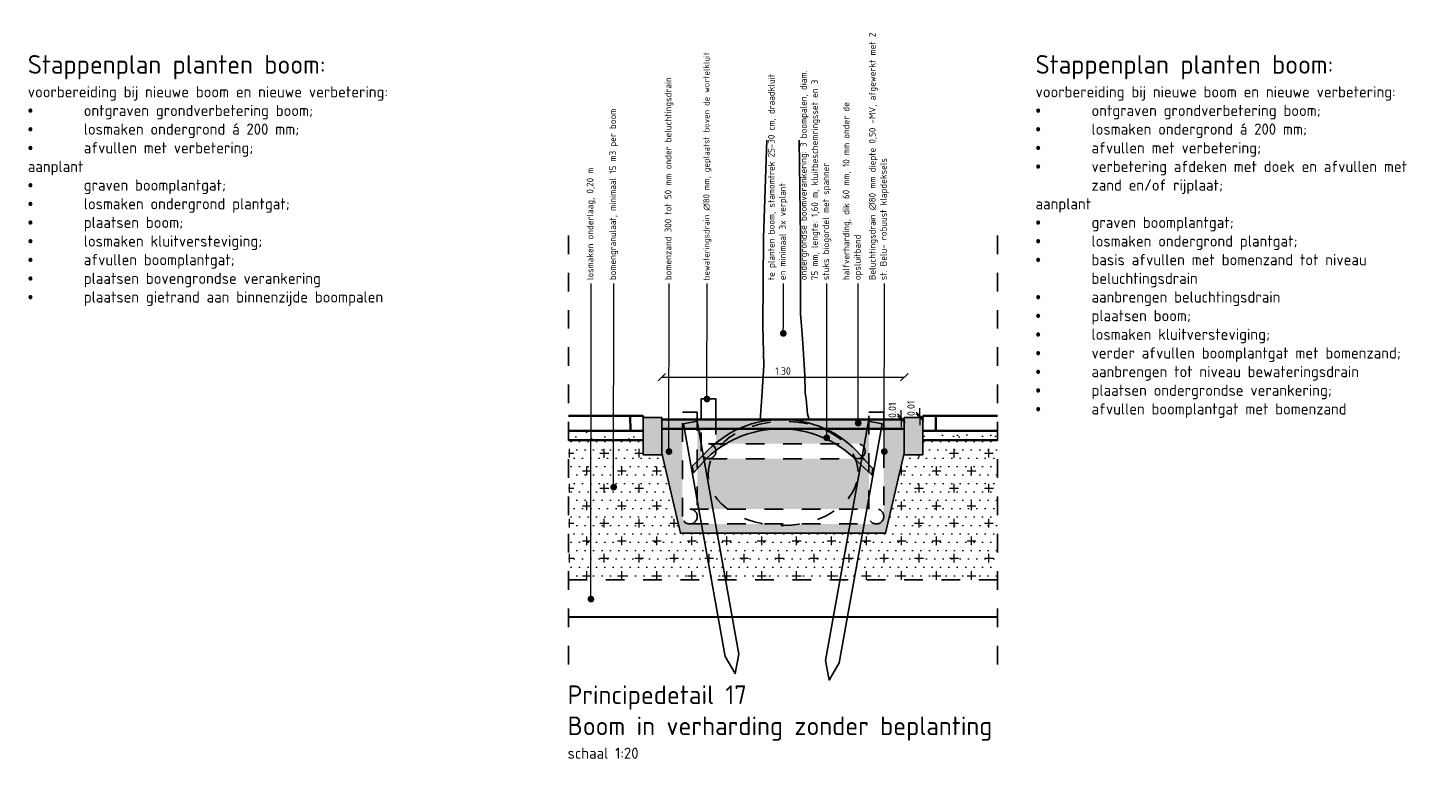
# Model space of a CAD drawing. Header units: metres. Extents: x 0 to 167615, y 0 to 462701.
# Tile 14 of 16: x 167583.23 to 167590.74, y 462690.86 to 462694.78. Entities that reach past the tile are written whole.
import ezdxf
from ezdxf import colors
from ezdxf.entities.mleader import LeaderData, LeaderLine
from ezdxf.math import Vec2, Vec3

# ---------------------------------------------------------------- set-up
doc = ezdxf.new("R2010")
doc.units = ezdxf.units.M
doc.header["$LTSCALE"] = 0.02
for name, pattern in [('DASHED', [0.75, 0.5, -0.25]), ('HIDDEN2', [4.7625, 3.175, -1.5875]), ('XX-AFBREEK', [7, 4, -1, 1, -1])]:
    doc.linetypes.add(name, pattern=pattern)
for name, color, linetype, lineweight in [('N-WE-GR-BOMENZAND-AD', 32, 'Continuous', 18), ('N-WE-GR-BOMENZAND-AD-50', 32, 'Continuous', 18), ('N-WE-GR-GRAS-GD', 90, 'Continuous', 30), ('N-WE-GW-BOOMGRANULAAT-G', 30, 'DASHED', 25), ('N-WE-GW-GROND_ZAND_FUNDERINGSZAND-AD-20', 7, 'Continuous', 18), ('N-WE-GW-GROND_ZAND_FUNDERINGSZAND-G', 7, 'Continuous', 35), ('N-WE-VH-KANTOPSLUITING_OPSLUITBAND-SD', 150, 'Continuous', 25), ('N-WE-VH-VERHARDING_BETONSTRAATSTEEN-G', 10, 'Continuous', 35), ('N-WE-VH-VERHARDING_HALFVERHARDING-AD-50 Durecomix', 252, 'Continuous', 18), ('N-WE-VH-VERHARDING_HALFVERHARDING-G', 1, 'Continuous', 35), ('X-XX-AL-AANPIJLING-T18', 10, 'Continuous', 18), ('X-XX-AL-AFBREEKLIJN-GD', 8, 'XX-AFBREEK', 25), ('X-XX-AL-CONSTRUCTIELIJN-GD', 7, 'Continuous', 25), ('X-XX-AL-M', 7, 'Continuous', 18), ('X-XX-AL-T50', 130, 'Continuous', 50)]:
    doc.layers.add(name, color=color, linetype=linetype, lineweight=lineweight)
for name, color, linetype in [('ta49_balk', 11, 'Continuous'), ('tb53_opsluiting', 3, 'Continuous'), ('TB63_BOOM', 3, 'Continuous'), ('TL69_BOOMPAAL', 2, 'Continuous')]:
    doc.layers.add(name, color=color, linetype=linetype)
doc.styles.add('NLCS-ISO', font='NLCS-ISO.ttf')
doc.styles.add('NLCS-ISO-M20-T18', font='NLCS-ISO.ttf', dxfattribs={"height": 0.036})
doc.styles.add('NLCS-ISO-M20-T50', font='NLCS-ISO.ttf', dxfattribs={"height": 0.1})
doc.dimstyles.new('NLCS RODOR-DIM-020$0', dxfattribs={"dimscale": 0.02, "dimtxt": 2, "dimasz": 2, "dimexe": 1.25, "dimexo": 0.625, "dimtad": 1, "dimzin": 1, "dimdsep": 46, "dimtxsty": 'NLCS-ISO', "dimblk": 'OBLIQUE', "dimcen": 0, "dimse1": 1, "dimse2": 1, "dimclrd": 256, "dimclre": 1, "dimclrt": 256, "dimadec": 0, "dimazin": 0, "dimtfac": 1, "dimtmove": 2, "dimatfit": 3, "dimfxl": 1, "dimtolj": 1, "dimtzin": 0, "dimlwd": -1, "dimlwe": -1, "dimarcsym": 0})
pattern_1 = [(0, (0.9519, -3.781035), (0.015, 0.045), [0, -0.045]), (0, (0.9519, -3.781035), (0.09375, 0.09375), [0.046875, -0.140625]), (90, (0.97534, -3.80447), (-0.09375, 0.09375), [0.046875, -0.140625])]
pattern_2 = [(37.5, (0.9519, -3.781035), (-0.003149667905, 0.096341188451), [0, -0.076, 0, -0.085, 0, -0.08125]), (7.5, (0.9519, -3.78104), (0.088488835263, 0.14110730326), [0, -0.041, 0, -0.0685, 0, -0.02625]), (327.5, (0.8904, -3.781035), (0.155707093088, 0.000282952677), [0, -0.025, 0, -0.09, 0, -0.1175]), (317.5, (0.8904, -3.78104), (0.15030633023, 0.043883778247), [0, -0.0125, 0, -0.059, 0, -0.0675])]

# ---------------------------------------------------------------- blocks, each defined once
blk = doc.blocks.new('_Dot')
at = {"color": 0, "linetype": 'ByBlock', "lineweight": -2}
blk.add_line((-0.5, 0), (-1, 0), dxfattribs=at)
at = {"color": 0, "linetype": 'ByBlock', "const_width": 0.5}
blk.add_lwpolyline([(-0.25, 0, 1), (0.25, 0, 1)], format="xyb", close=True, dxfattribs=at)
blk = doc.blocks.new('N-SVH-KANTOPSLUITING_OPSLUITBAND_100X200-D')
blk.add_hatch(color=8).paths.add_polyline_path([(-0.1, -0.2), (0, -0.2), (0, 0), (-0.1, 0)])
at = {"flags": 128}
blk.add_lwpolyline([(-0.1, -0.2), (0, -0.2), (0, 0), (-0.1, 0)], close=True, dxfattribs=at)
blk = doc.blocks.new('_Oblique')
at = {"color": 0, "linetype": 'ByBlock', "lineweight": -2}
blk.add_line((-0.5, -0.5), (0.5, 0.5), dxfattribs=at)
blk = doc.blocks.new('*D16')
at = {"layer": 'Defpoints', "color": 0, "transparency": 16777216}
for p in [(167587.9276, 462692.9088), (167586.6276, 462692.7015), (167587.9276, 462692.7015)]:
    blk.add_point(p, dxfattribs=at)
at = {"layer": 'X-XX-AL-M', "transparency": 16777216}
blk.add_line((167586.6276, 462692.9088), (167587.9276, 462692.9088), dxfattribs=at)
at = {"layer": 'X-XX-AL-M', "transparency": 16777216, "xscale": 0.04, "yscale": 0.04, "zscale": 0.04, "rotation": 180}
blk.add_blockref('_Oblique', (167586.6276, 462692.9088), dxfattribs=at)
at = {"layer": 'X-XX-AL-M', "transparency": 16777216, "xscale": 0.04, "yscale": 0.04, "zscale": 0.04}
blk.add_blockref('_Oblique', (167587.9276, 462692.9088), dxfattribs=at)
at = {"layer": 'X-XX-AL-M', "transparency": 16777216, "insert": (167587.2776, 462692.9413), "char_height": 0.04, "attachment_point": 5, "style": 'NLCS-ISO'}
blk.add_mtext('\\A1;1.30', dxfattribs=at)
blk = doc.blocks.new('*D17')
at = {"layer": 'Defpoints', "color": 0, "transparency": 16777216}
for p in [(167588.0117, 462692.7015), (167588.0276, 462692.6915), (167588.0278, 462692.7015)]:
    blk.add_point(p, dxfattribs=at)
at = {"layer": 'X-XX-AL-M', "transparency": 16777216}
for p, q in [((167588.0117, 462692.7015), (167588.0117, 462692.7415)), ((167588.0117, 462692.6915), (167588.0117, 462692.7015)), ((167588.0117, 462692.6915), (167588.0117, 462692.6515))]:
    blk.add_line(p, q, dxfattribs=at)
at = {"layer": 'X-XX-AL-M', "transparency": 16777216, "xscale": 0.04, "yscale": 0.04, "zscale": 0.04}
for p, rotation in [((167588.0117, 462692.7015), 270), ((167588.0117, 462692.6915), 90)]:
    blk.add_blockref('_Oblique', p, dxfattribs=dict(at, rotation=rotation))
at = {"layer": 'X-XX-AL-M', "transparency": 16777216, "insert": (167587.9638, 462692.7415), "char_height": 0.04, "attachment_point": 5, "rotation": 90, "style": 'NLCS-ISO'}
blk.add_mtext('\\A1;0.01', dxfattribs=at)
blk = doc.blocks.new('*D18')
at = {"layer": 'Defpoints', "color": 0, "transparency": 16777216}
for p in [(167587.9117, 462692.6915), (167587.9276, 462692.6815), (167587.9278, 462692.6915)]:
    blk.add_point(p, dxfattribs=at)
at = {"layer": 'X-XX-AL-M', "transparency": 16777216}
for p, q in [((167587.9117, 462692.6915), (167587.9117, 462692.7315)), ((167587.9117, 462692.6815), (167587.9117, 462692.6915)), ((167587.9117, 462692.6815), (167587.9117, 462692.6415))]:
    blk.add_line(p, q, dxfattribs=at)
at = {"layer": 'X-XX-AL-M', "transparency": 16777216, "xscale": 0.04, "yscale": 0.04, "zscale": 0.04}
for p, rotation in [((167587.9117, 462692.6915), 270), ((167587.9117, 462692.6815), 90)]:
    blk.add_blockref('_Oblique', p, dxfattribs=dict(at, rotation=rotation))
at = {"layer": 'X-XX-AL-M', "transparency": 16777216, "insert": (167587.8638, 462692.7315), "char_height": 0.04, "attachment_point": 5, "rotation": 90, "style": 'NLCS-ISO'}
blk.add_mtext('\\A1;0.01', dxfattribs=at)

msp = doc.modelspace()

# ---------------------------------------------------------------- hatches: boundary and pattern name
at = {"layer": 'N-WE-GR-BOMENZAND-AD', "ltscale": 0.1}
h = msp.add_hatch(dxfattribs=at)
h.set_pattern_fill('AGR-BOMENZAND', color=256, scale=0.01, pattern_type=2)
h.set_pattern_definition([(0, (167534.525994, 462817.070978), (0.005, 0.015), [0, -0.015]), (0, (167534.525994, 462817.07098), (0.03125, 0.03125), [0.015625, -0.046875]), (90, (167534.533806, 462817.063166), (-0.03125, 0.03125), [0.015625, -0.046875])])
h.paths.add_polyline_path([(167587.9276, 462692.5015), (167587.9276, 462692.6315), (167587.8176, 462692.6315), (167587.8176, 462692.1615, -0.414214), (167587.7776, 462692.1215), (167586.7776, 462692.1215, -0.414214), (167586.7376, 462692.1615), (167586.7376, 462692.6315), (167586.6276, 462692.6315), (167586.6276, 462692.5015), (167586.7276, 462692.0715), (167587.8276, 462692.0715)])
h.paths.add_polyline_path([(167587.7376, 462692.6315), (167586.9176, 462692.6315), (167586.9176, 462692.5515), (167587.6776, 462692.5515, -0.414214), (167587.7176, 462692.5115, -0.414214), (167587.6776, 462692.4715), (167586.8776, 462692.4715, -0.414214), (167586.8376, 462692.5115), (167586.8376, 462692.6315), (167586.8176, 462692.6315), (167586.8176, 462692.2015), (167587.7376, 462692.2015)], flags=17)
at = {"layer": 'N-WE-GR-BOMENZAND-AD-50', "ltscale": 0.1}
h = msp.add_hatch(dxfattribs=at)
h.set_pattern_fill('AGR-BOMENZAND', color=256, scale=0.03, pattern_type=2)
h.set_pattern_definition(pattern_1)
h.paths.add_polyline_path([(167586.2474, 462691.8215), (167586.2477, 462692.5715), (167586.1276, 462692.5715), (167586.1276, 462691.8215)])
h = msp.add_hatch(dxfattribs=at)
h.set_pattern_fill('AGR-BOMENZAND', color=256, scale=0.03, pattern_type=2)
h.set_pattern_definition(pattern_1)
h.paths.add_polyline_path([(167587.8276, 462692.0715), (167586.7276, 462692.0715), (167586.63, 462692.4915), (167586.5276, 462692.4915), (167586.5276, 462692.5715), (167586.2477, 462692.5715), (167586.2474, 462691.8215), (167588.4276, 462691.8215), (167588.4276, 462692.5715), (167588.0276, 462692.5715), (167588.0276, 462692.4915), (167587.9253, 462692.4915)])
at = {"layer": 'N-WE-GW-GROND_ZAND_FUNDERINGSZAND-AD-20'}
h = msp.add_hatch(dxfattribs=at)
h.set_pattern_fill('AGW-GROND_ZAND_FUNDERINGSZAND', color=256, scale=0.05, pattern_type=2)
h.set_pattern_definition(pattern_2)
h.paths.add_polyline_path([(167586.1276, 462692.5715), (167586.2477, 462692.5715), (167586.2477, 462692.6215), (167586.1276, 462692.6215)])
h = msp.add_hatch(dxfattribs=at)
h.set_pattern_fill('AGW-GROND_ZAND_FUNDERINGSZAND', color=256, scale=0.05, pattern_type=2)
h.set_pattern_definition(pattern_2)
h.paths.add_polyline_path([(167586.5276, 462692.6215), (167586.2477, 462692.6215), (167586.2477, 462692.5715), (167586.5276, 462692.5715)])
h = msp.add_hatch(dxfattribs=at)
h.set_pattern_fill('AGW-GROND_ZAND_FUNDERINGSZAND', color=256, scale=0.05, pattern_type=2)
h.set_pattern_definition(pattern_2)
h.paths.add_polyline_path([(167588.4276, 462692.6215), (167588.0276, 462692.6215), (167588.0276, 462692.5715), (167588.4276, 462692.5715)])
at = {"layer": 'N-WE-VH-VERHARDING_HALFVERHARDING-AD-50 Durecomix', "ltscale": 0.1}
h = msp.add_hatch(dxfattribs=at)
h.set_pattern_fill('AVH-HALFVERHARDING', color=256, scale=0.005, pattern_type=2)
h.set_pattern_definition([(50, (167799.555956, 462806.324034), (0.035863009, -0.0031376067), [0.00375, -0.04125]), (355, (167799.555956, 462806.324034), (-0.0069375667, 0.0376096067), [0.003, -0.033]), (100.4514, (167799.558945, 462806.323772), (0.028925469, 0.034471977), [0.0031870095, -0.0350571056]), (46.1842, (167799.555956, 462806.334034), (0.0533620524, -0.008275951), [0.005625, -0.061875]), (96.6356, (167799.560403, 462806.333344), (0.046733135, 0.048705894), [0.004780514, -0.05258565]), (351.1842, (167799.555956, 462806.334034), (0.046733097, 0.04870593), [0.0045, -0.0495]), (21, (167799.560956, 462806.331534), (0.0298453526, -0.0201309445), [0.00375, -0.04125]), (326, (167799.560956, 462806.331534), (0.0121657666, 0.036257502), [0.003, -0.033]), (71.4514, (167799.563443, 462806.329856), (0.0420111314, 0.016126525), [0.0031870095, -0.0350571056]), (37.5, (167799.555956, 462806.324034), (0.00060799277, 0.0166446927), [0, -0.0326, 0, -0.0335, 0, -0.033125]), (7.5, (167799.555956, 462806.324034), (0.0131534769, 0.0197205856), [0, -0.0191, 0, -0.03185, 0, -0.012625]), (327.5, (167799.544806, 462806.324034), (0.0266911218, -0.0011277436), [0, -0.0125, 0, -0.039, 0, -0.05175]), (317.5, (167799.539806, 462806.324034), (0.0291593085, 0.0050052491), [0, -0.01625, 0, -0.0259, 0, -0.03675])])
h.paths.add_polyline_path([(167586.8376, 462692.6815), (167586.6276, 462692.6815), (167586.6276, 462692.6315), (167586.8376, 462692.6315)])
h.paths.add_polyline_path([(167586.9176, 462692.6815), (167586.8376, 462692.6815), (167586.8376, 462692.6315), (167586.9176, 462692.6315)])
h.paths.add_polyline_path([(167587.7376, 462692.6815), (167586.9176, 462692.6815), (167586.9176, 462692.6315), (167587.7376, 462692.6315)])
h.paths.add_polyline_path([(167587.8176, 462692.6815), (167587.7376, 462692.6815), (167587.7376, 462692.6315), (167587.8176, 462692.6315)])
h.paths.add_polyline_path([(167587.9276, 462692.6815), (167587.8176, 462692.6815), (167587.8176, 462692.6315), (167587.9276, 462692.6315)])
at = {"layer": 'tb53_opsluiting'}
h = msp.add_hatch(color=253, dxfattribs=at)
h.dxf.hatch_style = 1
edge = h.paths.add_edge_path()
edge.add_line((167586.8697, 462692.4741), (167586.7965, 462692.396))
edge.add_line((167586.7965, 462692.396), (167586.7901, 462692.4319))
edge.add_line((167586.7901, 462692.4319), (167586.8533, 462692.4947))
edge.add_arc((167587.2713, 462692.1209), 0.5608, 37.89638, 138.18784, ccw=False)
edge.add_line((167587.7138, 462692.4653), (167587.7597, 462692.4193))
edge.add_line((167587.7597, 462692.4193), (167587.7534, 462692.3841))
edge.add_line((167587.7534, 462692.3841), (167587.6911, 462692.4413))
edge.add_arc((167587.2645, 462692.0596), 0.5724, 41.81331, 133.60949)

# ---------------------------------------------------------------- linework, layer by layer
at = {"layer": 'N-WE-GR-GRAS-GD', "flags": 128}
msp.add_lwpolyline([(167588.4276, 462691.6215), (167586.1276, 462691.6215)], dxfattribs=at)
at = {"layer": 'N-WE-GW-BOOMGRANULAAT-G', "ltscale": 0.1, "flags": 128}
msp.add_lwpolyline([(167586.1276, 462691.8215), (167588.4276, 462691.8215)], dxfattribs=at)
at = {"layer": 'N-WE-GW-GROND_ZAND_FUNDERINGSZAND-G', "flags": 128}
for points in [[(167586.5292, 462692.5715), (167586.1276, 462692.5715)], [(167588.026, 462692.5715), (167588.4276, 462692.5715)]]:
    msp.add_lwpolyline(points, dxfattribs=at)
at = {"layer": 'N-WE-VH-VERHARDING_BETONSTRAATSTEEN-G', "flags": 128}
for points in [[(167586.5276, 462692.7015), (167586.1276, 462692.7015)], [(167586.4577, 462692.7001), (167586.4577, 462692.7001), (167586.4593, 462692.6201)], [(167586.5276, 462692.6915), (167586.5276, 462692.7015)], [(167588.4276, 462692.7015), (167588.0276, 462692.7015)], [(167588.0276, 462692.6915), (167588.0276, 462692.7015)], [(167588.0976, 462692.7001), (167588.0976, 462692.7001), (167588.096, 462692.6201)], [(167586.5292, 462692.6215), (167586.1276, 462692.6215)], [(167588.026, 462692.6215), (167588.4276, 462692.6215)]]:
    msp.add_lwpolyline(points, dxfattribs=at)
at = {"layer": 'N-WE-VH-VERHARDING_HALFVERHARDING-G'}
for p, q in [((167586.6274, 462692.6815), (167587.9276, 462692.6815)), ((167586.6276, 462692.6315), (167587.9276, 462692.6315))]:
    msp.add_line(p, q, dxfattribs=at)
at = {"layer": 'ta49_balk', "flags": 128}
for points in [[(167587.0407, 462691.4241), (167587.0215, 462691.3191), (167586.9669, 462691.4109), (167586.7432, 462692.6585), (167586.817, 462692.6718)], [(167587.5051, 462691.3896), (167587.5244, 462691.2846), (167587.579, 462691.3764), (167587.8088, 462692.6585), (167587.735, 462692.6718)]]:
    msp.add_lwpolyline(points, close=True, dxfattribs=at)
at = {"layer": 'TB63_BOOM', "flags": 128}
for points in [[(167587.1726, 462693.6551), (167587.19, 462694.1788)], [(167587.3712, 462693.659), (167587.3633, 462694.1788)]]:
    msp.add_lwpolyline(points, dxfattribs=at)
at = {"layer": 'TB63_BOOM'}
for points in [[(167587.1552, 462692.6781), (167587.1634, 462692.803), (167587.1745, 462692.9686), (167587.1698, 462693.183), (167587.1726, 462693.6551)], [(167587.3712, 462693.659), (167587.3716, 462693.2485), (167587.378, 462693.1621), (167587.3836, 462693.0892), (167587.3882, 462693.0052), (167587.3941, 462692.917), (167587.3959, 462692.8229), (167587.4007, 462692.793), (167587.4094, 462692.7102), (167587.4181, 462692.6815)]]:
    msp.add_lwpolyline(points, dxfattribs=at)
at = {"layer": 'TB63_BOOM', "color": 2, "linetype": 'HIDDEN2'}
msp.add_ellipse((167587.2776, 462692.3923), major_axis=(0.4019, 0.008), ratio=0.695416, start_param=0.005663, end_param=6.275258, dxfattribs=at)
at = {"layer": 'TL69_BOOMPAAL', "flags": 128}
msp.add_lwpolyline([(167586.8697, 462692.4741), (167586.7965, 462692.396), (167586.7901, 462692.4319), (167586.8533, 462692.4947, -0.467857), (167587.7138, 462692.4653), (167587.7597, 462692.4193), (167587.7534, 462692.3841), (167587.6911, 462692.4413, 0.423426)], format="xyb", close=True, dxfattribs=at)
at = {"layer": 'X-XX-AL-AFBREEKLIJN-GD'}
for p, q in [((167586.1276, 462693.6686), (167586.1276, 462691.3483)), ((167588.4276, 462693.6686), (167588.4276, 462691.3483))]:
    msp.add_line(p, q, dxfattribs=at)
at = {"layer": 'X-XX-AL-CONSTRUCTIELIJN-GD', "color": 8, "linetype": 'DASHED', "ltscale": 0.05}
for p, q in [((167586.8776, 462692.5515), (167587.6776, 462692.5515)), ((167586.8776, 462692.4715), (167587.6776, 462692.4715)), ((167586.7776, 462692.2015), (167587.7776, 462692.2015)), ((167586.7776, 462692.1215), (167587.7776, 462692.1215))]:
    msp.add_line(p, q, dxfattribs=at)
at = {"layer": 'X-XX-AL-CONSTRUCTIELIJN-GD', "ltscale": 0.1}
for points in [[(167586.8376, 462692.6815), (167586.8376, 462692.7915), (167586.9176, 462692.7915), (167586.9176, 462692.6815)], [(167586.6276, 462692.5015), (167586.7276, 462692.0715), (167587.8276, 462692.0715), (167587.9276, 462692.5015)]]:
    msp.add_lwpolyline(points, dxfattribs=at)
at = {"layer": 'X-XX-AL-CONSTRUCTIELIJN-GD', "color": 8, "linetype": 'DASHED', "ltscale": 0.05}
for points in [[(167586.7376, 462692.1615), (167586.7376, 462692.7215), (167586.8176, 462692.7215), (167586.8176, 462692.2015)], [(167586.8376, 462692.5115), (167586.8376, 462692.7015)], [(167586.9176, 462692.7015), (167586.9176, 462692.5515)], [(167587.7376, 462692.2015), (167587.7376, 462692.7215), (167587.8176, 462692.7215), (167587.8176, 462692.1476)]]:
    msp.add_lwpolyline(points, dxfattribs=at)
for centre in [(167586.8776, 462692.5115), (167587.6776, 462692.5115), (167586.7776, 462692.1615), (167587.7776, 462692.1615)]:
    msp.add_circle(centre, 0.04, dxfattribs=at)

# ---------------------------------------------------------------- block references
at = {"layer": 'N-WE-VH-KANTOPSLUITING_OPSLUITBAND-SD'}
msp.add_blockref('N-SVH-KANTOPSLUITING_OPSLUITBAND_100X200-D', (167586.6276, 462692.6915), dxfattribs=at)
at = {"layer": 'N-WE-VH-KANTOPSLUITING_OPSLUITBAND-SD', "xscale": -1}
msp.add_blockref('N-SVH-KANTOPSLUITING_OPSLUITBAND_100X200-D', (167587.9276, 462692.6915), dxfattribs=at)

# ---------------------------------------------------------------- texts
at = {"layer": 'X-XX-AL-T50', "ltscale": 0.5, "char_height": 0.1, "attachment_point": 1, "style": 'NLCS-ISO-M20-T50'}
for s, insert, width in [('{\\C4;Stappenplan planten boom:\\P\\H0.6x;\\C3;voorbereiding bij nieuwe boom en nieuwe verbetering:\\P\\pxi-3,l3,t3;{\\fSymbol|b0|i0|c2|p18;·^I}ontgraven grondverbetering boom;\\P{\\fSymbol|b0|i0|c2|p18;·^I}losmaken ondergrond á 200 mm;\\P{\\fSymbol|b0|i0|c2|p18;·^I}afvullen met verbetering;\\P\\pi0,l0,tz;aanplant\\P\\pi-3,l3,t3;{\\fSymbol|b0|i0|c2|p18;·^I}graven boomplantgat;\\P{\\fSymbol|b0|i0|c2|p18;·^I}losmaken ondergrond plantgat;\\P{\\fSymbol|b0|i0|c2|p18;·^I}plaatsen boom;\\P{\\fSymbol|b0|i0|c2|p18;·^I}losmaken kluitversteviging;\\P{\\fSymbol|b0|i0|c2|p18;·^I}afvullen boomplantgat; \\P{\\fSymbol|b0|i0|c2|p18;·^I}plaatsen bovengrondse verankering\\P{\\fSymbol|b0|i0|c2|p18;·^I}plaatsen gietrand aan binnenzijde boompalen}', (167583.2279, 462694.6353), 3.073679), ('{\\C4;Stappenplan planten boom:\\P\\H0.6x;\\C3;voorbereiding bij nieuwe boom en nieuwe verbetering:\\P\\pxi-3,l3,t3;{\\fSymbol|b0|i0|c2|p18;·^I}ontgraven grondverbetering boom;\\P{\\fSymbol|b0|i0|c2|p18;·^I}losmaken ondergrond á 200 mm;\\P{\\fSymbol|b0|i0|c2|p18;·^I}afvullen met verbetering;\\P{\\fSymbol|b0|i0|c2|p18;·^I}verbetering afdeken met doek en afvullen met zand en/of rijplaat;\\P\\pi0,l0,tz;aanplant\\P\\pi-3,l3,t3;{\\fSymbol|b0|i0|c2|p18;·^I}graven boomplantgat;\\P{\\fSymbol|b0|i0|c2|p18;·^I}losmaken ondergrond plantgat;\\P{\\fSymbol|b0|i0|c2|p18;·^I}basis afvullen met bomenzand tot niveau beluchtingsdrain\\P{\\fSymbol|b0|i0|c2|p18;·^I}aanbrengen beluchtingsdrain\\P{\\fSymbol|b0|i0|c2|p18;·^I}plaatsen boom;\\P{\\fSymbol|b0|i0|c2|p18;·^I}losmaken kluitversteviging;\\P{\\fSymbol|b0|i0|c2|p18;·^I}verder afvullen boomplantgat met bomenzand;\\P{\\fSymbol|b0|i0|c2|p18;·^I}aanbrengen tot niveau bewateringsdrain\\P{\\fSymbol|b0|i0|c2|p18;·^I}plaatsen ondergrondse verankering;\\P{\\fSymbol|b0|i0|c2|p18;·^I}afvullen boomplantgat met bomenzand}', (167588.6315, 462694.6353), 2.159642), ('{\\C4;Principedetail 17\\PBoom in verharding zonder beplanting\\P\\H0.6x;\\C3;schaal 1:20}', (167586.1224, 462691.2558), 3.073679)]:
    msp.add_mtext(s, dxfattribs=dict(at, insert=insert, width=width))

# ---------------------------------------------------------------- dimensions: what is measured, and where the dimension line sits
at = {"layer": 'X-XX-AL-M'}
dim = msp.add_linear_dim(base=(167587.9276, 462692.9088), p1=(167586.6276, 462692.7015), p2=(167587.9276, 462692.7015), dimstyle='NLCS RODOR-DIM-020$0', dxfattribs=at)
dim.commit()
dim.dimension.update_dxf_attribs({"geometry": '*D16', "text_midpoint": (167587.2776, 462692.9413)})
for base, p1, p2, picture, middle in [((167587.9117, 462692.6915), (167587.9276, 462692.6815), (167587.9278, 462692.6915), '*D18', (167587.8638, 462692.7315)), ((167588.0117, 462692.7015), (167588.0276, 462692.6915), (167588.0278, 462692.7015), '*D17', (167587.9638, 462692.7415))]:
    dim = msp.add_linear_dim(base=base, p1=p1, p2=p2, angle=90, dimstyle='NLCS RODOR-DIM-020$0', dxfattribs=at)
    dim.commit()
    dim.dimension.update_dxf_attribs({"geometry": picture, "text_midpoint": middle, "dimtype": 160})

# ---------------------------------------------------------------- leaders
at = {"layer": 'X-XX-AL-AANPIJLING-T18'}
ml = msp.add_multileader_mtext('Standard', dxfattribs=at)
ml.set_content('{\\H0.91667x;\\C2;bewateringsdrain ∅80 mm, geplaatst boven de wortelkluit}', color=256, style='NLCS-ISO-M20-T18')
ml.set_leader_properties(color=256, linetype='ByLayer', lineweight=-1)
ml.set_arrow_properties(name='DOT')
ml.build(insert=Vec2(0, 0))
ml.multileader.update_dxf_attribs({"text_left_attachment_type": 3, "text_right_attachment_type": 5, "dogleg_length": 0.036, "arrow_head_size": 0.036})
ctx = ml.context
ctx.base_point, ctx.char_height, ctx.arrow_head_size, ctx.landing_gap_size, ctx.plane_origin, ctx.plane_x_axis, ctx.plane_y_axis = Vec3(167586.8701, 462693.4105), 0.036, 0.036, 0.018, Vec3(167586.8701, 462692.9543), Vec3(0, 1), Vec3(-1, 0)
ctx.left_attachment, ctx.right_attachment = 3, 5
notes = []
notes.append((ctx, [(0, (1, 1, 0), (167586.8701, 462693.3745), (0, 1), 0.036, [(0, [(167586.8696, 462692.7915)], 0, [])])]))
ctx.mtext.insert, ctx.mtext.text_direction, ctx.mtext.rotation, ctx.mtext.width, ctx.mtext.flow_direction = Vec3(167586.8502, 462693.4285), Vec3(0, 1), 1.570796, 1.351982, 5
ml = msp.add_multileader_mtext('Standard', dxfattribs=at)
ml.set_content('\\pxt17;{\\C2;Beluchtingsdrain ∅80 mm diepte 0,50 -MV, afgewerkt met 2 st. Belu- robuust klapdeksels}', color=256, style='NLCS-ISO-M20-T18')
ml.set_leader_properties(color=256, linetype='ByLayer', lineweight=-1)
ml.set_arrow_properties(name='DOT')
ml.build(insert=Vec2(0, 0))
ml.multileader.update_dxf_attribs({"text_left_attachment_type": 3, "text_right_attachment_type": 5, "dogleg_length": 0.036, "arrow_head_size": 0.036})
ctx = ml.context
ctx.base_point, ctx.char_height, ctx.arrow_head_size, ctx.landing_gap_size, ctx.plane_origin, ctx.plane_x_axis, ctx.plane_y_axis = Vec3(167587.8211, 462693.4105), 0.036, 0.036, 0.018, Vec3(167587.8211, 462692.9543), Vec3(0, 1), Vec3(-1, 0)
ctx.left_attachment, ctx.right_attachment = 3, 5
notes.append((ctx, [(0, (1, 1, 0), (167587.8211, 462693.3745), (0, 1), 0.036, [(0, [(167587.8204, 462692.5098)], 0, [])])]))
ctx.mtext.insert, ctx.mtext.text_direction, ctx.mtext.rotation, ctx.mtext.width, ctx.mtext.flow_direction = Vec3(167587.7377, 462693.4285), Vec3(0, 1), 1.570796, 1.351982, 5
ml = msp.add_multileader_mtext('Standard', dxfattribs=at)
ml.set_content('{\\C2;losmaken onderlaag, 0,20 m}', color=256, style='NLCS-ISO-M20-T18')
ml.set_leader_properties(color=256, linetype='ByLayer', lineweight=-1)
ml.set_arrow_properties(name='DOT')
ml.build(insert=Vec2(0, 0))
ml.multileader.update_dxf_attribs({"text_left_attachment_type": 3, "text_right_attachment_type": 5, "dogleg_length": 0.036, "arrow_head_size": 0.036})
ctx = ml.context
ctx.base_point, ctx.char_height, ctx.arrow_head_size, ctx.landing_gap_size, ctx.plane_origin, ctx.plane_x_axis, ctx.plane_y_axis = Vec3(167586.248, 462693.4105), 0.036, 0.036, 0.018, Vec3(167586.248, 462692.9543), Vec3(0, 1), Vec3(-1, 0)
ctx.left_attachment, ctx.right_attachment = 3, 5
notes.append((ctx, [(0, (1, 1, 0), (167586.248, 462693.3745), (0, 1), 0.036, [(0, [(167586.2474, 462691.7186)], 0, [])])]))
ctx.mtext.insert, ctx.mtext.text_direction, ctx.mtext.rotation, ctx.mtext.width, ctx.mtext.flow_direction = Vec3(167586.2246, 462693.4285), Vec3(0, 1), 1.570796, 1.115958, 5
ml = msp.add_multileader_mtext('Standard', dxfattribs=at)
ml.set_content('{\\C2;bomengranulaat, minimaal 15 m3 per boom}', color=256, style='NLCS-ISO-M20-T18')
ml.set_leader_properties(color=256, linetype='ByLayer', lineweight=-1)
ml.set_arrow_properties(name='DOT')
ml.build(insert=Vec2(0, 0))
ml.multileader.update_dxf_attribs({"text_left_attachment_type": 3, "text_right_attachment_type": 5, "dogleg_length": 0.036, "arrow_head_size": 0.036})
ctx = ml.context
ctx.base_point, ctx.char_height, ctx.arrow_head_size, ctx.landing_gap_size, ctx.plane_origin, ctx.plane_x_axis, ctx.plane_y_axis = Vec3(167586.3698, 462693.4105), 0.036, 0.036, 0.018, Vec3(167586.3698, 462692.9543), Vec3(0, 1), Vec3(-1, 0)
ctx.left_attachment, ctx.right_attachment = 3, 5
notes.append((ctx, [(0, (1, 1, 0), (167586.3698, 462693.3745), (0, 1), 0.036, [(0, [(167586.3691, 462692.3188)], 0, [])])]))
ctx.mtext.insert, ctx.mtext.text_direction, ctx.mtext.rotation, ctx.mtext.width, ctx.mtext.flow_direction = Vec3(167586.3464, 462693.4285), Vec3(0, 1), 1.570796, 1.115958, 5
ml = msp.add_multileader_mtext('Standard', dxfattribs=at)
ml.set_content('{\\C2;bomenzand 300 tot 50 mm onder beluchtingsdrain}', color=256, style='NLCS-ISO-M20-T18')
ml.set_leader_properties(color=256, linetype='ByLayer', lineweight=-1)
ml.set_arrow_properties(name='DOT')
ml.build(insert=Vec2(0, 0))
ml.multileader.update_dxf_attribs({"text_left_attachment_type": 3, "text_right_attachment_type": 5, "dogleg_length": 0.036, "arrow_head_size": 0.036})
ctx = ml.context
ctx.base_point, ctx.char_height, ctx.arrow_head_size, ctx.landing_gap_size, ctx.plane_origin, ctx.plane_x_axis, ctx.plane_y_axis = Vec3(167586.6665, 462693.4105), 0.036, 0.036, 0.018, Vec3(167586.6665, 462692.9543), Vec3(0, 1), Vec3(-1, 0)
ctx.left_attachment, ctx.right_attachment = 3, 5
notes.append((ctx, [(0, (1, 1, 0), (167586.6665, 462693.3745), (0, 1), 0.036, [(0, [(167586.6658, 462692.5098)], 0, [])])]))
ctx.mtext.insert, ctx.mtext.text_direction, ctx.mtext.rotation, ctx.mtext.width, ctx.mtext.flow_direction = Vec3(167586.6431, 462693.4285), Vec3(0, 1), 1.570796, 1.115958, 5
ml = msp.add_multileader_mtext('Standard', dxfattribs=at)
ml.set_content('{\\C2;te planten boom, stamomtrek 25-30 cm, draadkluit en minimaal 3x verplant}', color=256, style='NLCS-ISO-M20-T18')
ml.set_leader_properties(color=256, linetype='ByLayer', lineweight=-1)
ml.set_arrow_properties(name='DOT')
ml.build(insert=Vec2(0, 0))
ml.multileader.update_dxf_attribs({"text_left_attachment_type": 3, "text_right_attachment_type": 5, "dogleg_length": 0.036, "arrow_head_size": 0.036})
ctx = ml.context
ctx.base_point, ctx.char_height, ctx.arrow_head_size, ctx.landing_gap_size, ctx.plane_origin, ctx.plane_x_axis, ctx.plane_y_axis = Vec3(167587.2796, 462693.4105), 0.036, 0.036, 0.018, Vec3(167587.2796, 462692.9543), Vec3(0, 1), Vec3(-1, 0)
ctx.left_attachment, ctx.right_attachment = 3, 5
notes.append((ctx, [(0, (1, 1, 0), (167587.2796, 462693.3745), (0, 1), 0.036, [(0, [(167587.279, 462693.1433)], 0, [])])]))
ctx.mtext.insert, ctx.mtext.text_direction, ctx.mtext.rotation, ctx.mtext.width, ctx.mtext.flow_direction = Vec3(167587.1962, 462693.4285), Vec3(0, 1), 1.570796, 1.115958, 5
ml = msp.add_multileader_mtext('Standard', dxfattribs=at)
ml.set_content('{\\C2;ondergrondse boomverankering: 3 boompalen, diam. 75 mm, lengte: 1,60 m, kluitbeschemringsset en 3 stuks biogordel met spanner}', color=256, style='NLCS-ISO-M20-T18')
ml.set_leader_properties(color=256, linetype='ByLayer', lineweight=-1)
ml.set_arrow_properties(name='DOT')
ml.build(insert=Vec2(0, 0))
ml.multileader.update_dxf_attribs({"text_left_attachment_type": 3, "text_right_attachment_type": 5, "dogleg_length": 0.036, "arrow_head_size": 0.036})
ctx = ml.context
ctx.base_point, ctx.char_height, ctx.arrow_head_size, ctx.landing_gap_size, ctx.plane_origin, ctx.plane_x_axis, ctx.plane_y_axis = Vec3(167587.5121, 462693.4105), 0.036, 0.036, 0.018, Vec3(167587.5121, 462692.9543), Vec3(0, 1), Vec3(-1, 0)
ctx.left_attachment, ctx.right_attachment = 3, 5
notes.append((ctx, [(0, (1, 1, 0), (167587.5121, 462693.3745), (0, 1), 0.036, [(0, [(167587.5115, 462692.5837)], 0, [])])]))
ctx.mtext.insert, ctx.mtext.text_direction, ctx.mtext.rotation, ctx.mtext.width, ctx.mtext.flow_direction = Vec3(167587.3687, 462693.4285), Vec3(0, 1), 1.570796, 1.115958, 5
ml = msp.add_multileader_mtext('Standard', dxfattribs=at)
ml.set_content('{\\C2;halfverharding, dik 60 mm, 10 mm onder de  opsluitband}', color=256, style='NLCS-ISO-M20-T18')
ml.set_leader_properties(color=256, linetype='ByLayer', lineweight=-1)
ml.set_arrow_properties(name='DOT')
ml.build(insert=Vec2(0, 0))
ml.multileader.update_dxf_attribs({"text_left_attachment_type": 3, "text_right_attachment_type": 5, "dogleg_length": 0.036, "arrow_head_size": 0.036})
ctx = ml.context
ctx.base_point, ctx.char_height, ctx.arrow_head_size, ctx.landing_gap_size, ctx.plane_origin, ctx.plane_x_axis, ctx.plane_y_axis = Vec3(167587.681, 462693.4105), 0.036, 0.036, 0.018, Vec3(167587.681, 462692.9543), Vec3(0, 1), Vec3(-1, 0)
ctx.left_attachment, ctx.right_attachment = 3, 5
notes.append((ctx, [(0, (1, 1, 0), (167587.681, 462693.3745), (0, 1), 0.036, [(0, [(167587.6804, 462692.6623)], 0, [])])]))
ctx.mtext.insert, ctx.mtext.text_direction, ctx.mtext.rotation, ctx.mtext.width, ctx.mtext.flow_direction = Vec3(167587.5976, 462693.4285), Vec3(0, 1), 1.570796, 1.115958, 5
for ctx, leaders in notes:
    for number, flags, end, landing, length, lines in leaders:
        leader = LeaderData()
        leader.index, (leader.has_last_leader_line, leader.has_dogleg_vector, leader.attachment_direction) = number, flags
        leader.last_leader_point, leader.dogleg_vector, leader.dogleg_length = Vec3(end), Vec3(landing), length
        for number, points, colour, breaks in lines:
            line = LeaderLine()
            line.index, line.vertices, line.color, line.breaks = number, Vec3.list(points), colors.encode_raw_color(colour), breaks
            leader.lines.append(line)
        ctx.leaders.append(leader)

doc.saveas('drawing.dxf')
